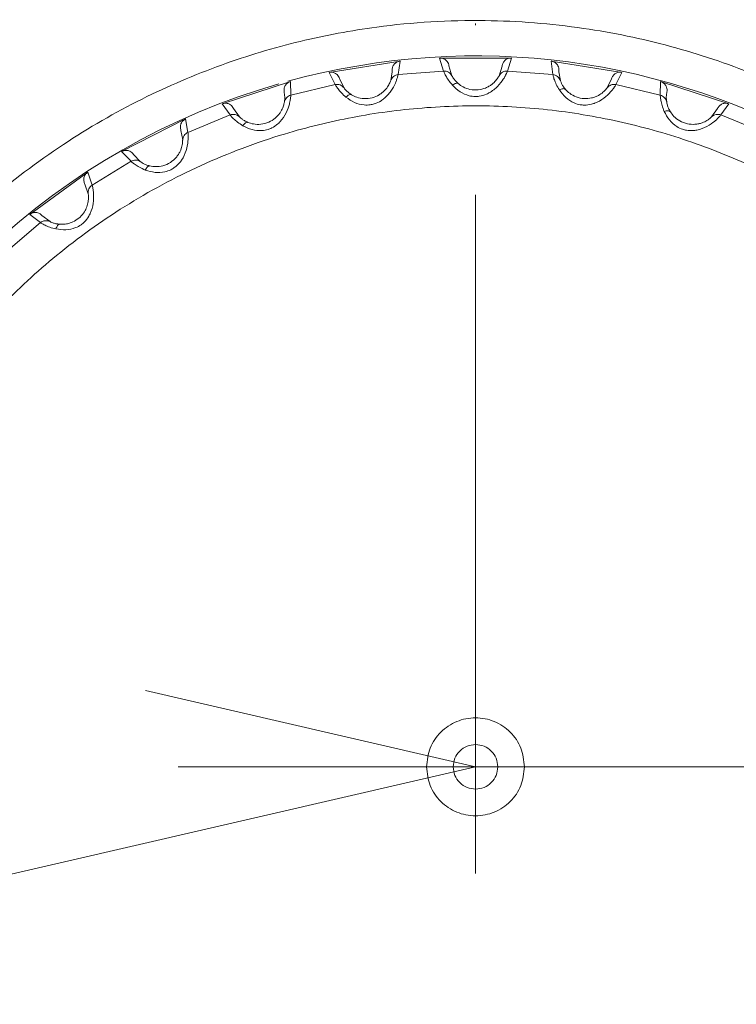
# Model space of a CAD drawing. Header units: millimetres. Extents: x 19214 to 26510, y -7957 to -532.
# Tile 16 of 150: x 21882 to 21923, y -5416 to -5360. Entities that reach past the tile are written whole.
import ezdxf

# ---------------------------------------------------------------- set-up
doc = ezdxf.new("R2010")
doc.units = ezdxf.units.MM
doc.header["$LTSCALE"] = 0.3175
doc.linetypes.add('ACAD_ISO10W100', pattern=[18, 12, -3, 0, -3])
for name, color, linetype, lineweight in [('1轮廓实线层', 7, 'Continuous', 18), ('7标注层', 4, 'Continuous', 13), ('中心线', 4, 'ACAD_ISO10W100', 20)]:
    doc.layers.add(name, color=color, linetype=linetype, lineweight=lineweight)
doc.styles.add('标准汉字', font='gbenor.shx', dxfattribs={"bigfont": 'gbcbig.shx'})
doc.dimstyles.new('M1：18', dxfattribs={"dimscale": 18, "dimtxt": 3.5, "dimasz": 2.5, "dimexe": 2, "dimexo": 0, "dimgap": 1.5, "dimtad": 1, "dimdec": 1, "dimdsep": 46, "dimtxsty": '标准汉字', "dimcen": 5, "dimdle": 5, "dimclrd": 1, "dimclre": 1, "dimclrt": 256, "dimadec": 4, "dimazin": 2, "dimtfac": 1, "dimtdec": 1, "dimtmove": 0, "dimatfit": 3, "dimfxl": 1, "dimtolj": 1, "dimarcsym": 0})

# ---------------------------------------------------------------- blocks, each defined once
blk = doc.blocks.new('*D28')
at = {"layer": '7标注层', "color": 1, "lineweight": -2, "ltscale": 10, "transparency": 16777216}
blk.add_line((23129.593, -5056.035), (23514.888, -4946.813), dxfattribs=at)
at = {"layer": '7标注层', "color": 1, "transparency": 16777216}
blk.add_solid([(23516.934, -4954.028), (23512.843, -4939.597), (23558.182, -4934.54)], dxfattribs=at)
at = {"layer": 'Defpoints', "color": 0, "transparency": 16777216}
for p in [(23558.182, -4934.54), (21908.016, -5402.322)]:
    blk.add_point(p, dxfattribs=at)
at = {"layer": '7标注层', "transparency": 16777216, "insert": (23238.114, -4964.466), "char_height": 63, "attachment_point": 5, "rotation": 15.8268, "style": '标准汉字'}
blk.add_mtext('\\A1;R1715.2', dxfattribs=at)

msp = doc.modelspace()

# ---------------------------------------------------------------- linework, layer by layer
at = {"layer": '1轮廓实线层', "ltscale": 10}
for p, q in [((21899.802, -5363.336), (21903.781, -5362.705)), ((21903.781, -5362.705), (21903.674, -5363.461)), ((21906.226, -5363.26), (21906.002, -5362.531)), ((21906.002, -5362.531), (21910.031, -5362.531)), ((21910.031, -5362.531), (21909.806, -5363.26)), ((21912.359, -5363.461), (21912.252, -5362.705)), ((21912.252, -5362.705), (21916.231, -5363.336)), ((21900.137, -5364.021), (21899.802, -5363.336)), ((21903.337, -5363.309), (21903.256, -5363.795)), ((21903.335, -5363.23), (21903.337, -5363.309)), ((21903.674, -5363.461), (21906.226, -5363.26)), ((21906.691, -5363.525), (21906.524, -5362.978)), ((21909.508, -5362.979), (21909.342, -5363.524)), ((21909.806, -5363.26), (21912.359, -5363.461)), ((21912.695, -5363.309), (21912.698, -5363.23)), ((21912.776, -5363.795), (21912.695, -5363.309)), ((21916.231, -5363.336), (21915.895, -5364.021)), ((21893.804, -5365.101), (21897.636, -5363.856)), ((21897.636, -5363.856), (21897.648, -5364.618)), ((21900.638, -5364.21), (21900.388, -5363.696)), ((21915.645, -5363.696), (21915.395, -5364.21)), ((21915.795, -5364.01), (21915.895, -5364.021)), ((21918.385, -5364.618), (21918.397, -5363.856)), ((21918.397, -5363.856), (21922.228, -5365.101)), ((21897.277, -5364.443), (21897.31, -5364.756)), ((21897.648, -5364.618), (21900.137, -5364.021)), ((21915.895, -5364.021), (21918.385, -5364.618)), ((21918.722, -5364.756), (21918.755, -5364.443)), ((21894.243, -5365.725), (21893.804, -5365.101)), ((21897.31, -5364.756), (21897.288, -5365.014)), ((21918.745, -5365.014), (21918.722, -5364.756)), ((21922.228, -5365.101), (21921.79, -5365.725)), ((21894.766, -5365.833), (21894.44, -5365.365)), ((21921.593, -5365.365), (21921.266, -5365.833)), ((21888.156, -5367.782), (21891.746, -5365.953)), ((21891.746, -5365.953), (21891.877, -5366.705)), ((21891.877, -5366.705), (21894.243, -5365.725)), ((21921.79, -5365.725), (21924.155, -5366.705)), ((21891.484, -5366.59), (21891.584, -5367.128)), ((21891.584, -5367.128), (21891.583, -5367.151)), ((21888.687, -5368.33), (21888.156, -5367.782)), ((21886.504, -5369.668), (21888.687, -5368.33)), ((21889.221, -5368.355), (21888.825, -5367.944)), ((21882.998, -5371.314), (21886.257, -5368.946)), ((21886.257, -5368.946), (21886.504, -5369.668)), ((21886.098, -5369.616), (21886.284, -5370.155)), ((21883.608, -5371.772), (21882.998, -5371.314)), ((21884.139, -5371.713), (21883.684, -5371.369)), ((21881.661, -5373.435), (21883.608, -5371.772))]:
    msp.add_line(p, q, dxfattribs=at)
at = {"layer": '1轮廓实线层', "lineweight": 20, "ltscale": 10}
for start, end in [(286.0561, 105.2953), (106.0485, 160.4794)]:
    msp.add_arc((21908.016, -5402.322), 39.901, start, end, dxfattribs=at)
at = {"layer": '1轮廓实线层', "ltscale": 10}
for points in [[(21859.478, -5390.322), (21860.029, -5388.385), (21861.132, -5384.509), (21863.659, -5379.003), (21866.782, -5373.824), (21870.52, -5369.064), (21874.8, -5364.787), (21879.566, -5361.058), (21884.746, -5357.93), (21890.265, -5355.449), (21896.043, -5353.652), (21901.995, -5352.564), (21908.035, -5352.201), (21914.075, -5352.568), (21920.027, -5353.661), (21925.803, -5355.463), (21931.321, -5357.948), (21936.498, -5361.08), (21941.261, -5364.813), (21945.539, -5369.092), (21949.27, -5373.856), (21952.399, -5379.035), (21954.885, -5384.553), (21956.674, -5390.33), (21957.805, -5396.282), (21957.946, -5400.309), (21958.016, -5402.322)], [(21910.766, -5402.322), (21910.725, -5401.962), (21910.642, -5401.243), (21910.006, -5400.327), (21909.097, -5399.716), (21908.016, -5399.501), (21906.935, -5399.716), (21906.026, -5400.327), (21905.39, -5401.243), (21905.308, -5401.962), (21905.266, -5402.322)], [(21906.766, -5402.322), (21906.785, -5402.159), (21906.823, -5401.831), (21907.112, -5401.418), (21907.525, -5401.129), (21907.853, -5401.091), (21908.016, -5401.072)], [(21908.016, -5401.072), (21908.18, -5401.091), (21908.508, -5401.129), (21908.921, -5401.418), (21909.21, -5401.831), (21909.248, -5402.159), (21909.266, -5402.322)], [(21958.016, -5402.322), (21957.946, -5404.336), (21957.805, -5408.362), (21956.674, -5414.314), (21954.885, -5420.092), (21952.399, -5425.61), (21949.27, -5430.789), (21945.539, -5435.553), (21941.261, -5439.832), (21936.498, -5443.565), (21931.321, -5446.697), (21925.803, -5449.182), (21920.027, -5450.984), (21914.075, -5452.077), (21908.035, -5452.444), (21901.995, -5452.081), (21896.043, -5450.993), (21890.265, -5449.195), (21884.746, -5446.715), (21879.566, -5443.587), (21874.8, -5439.858), (21870.52, -5435.581), (21866.782, -5430.821), (21863.659, -5425.642), (21861.132, -5420.135), (21860.029, -5416.26), (21859.478, -5414.322)], [(21867.874, -5414.322), (21868.709, -5416.67), (21870.381, -5421.365), (21874.421, -5427.703), (21879.433, -5433.265), (21885.375, -5437.839), (21892.028, -5441.29), (21899.189, -5443.507), (21906.628, -5444.42), (21914.112, -5443.999), (21921.403, -5442.259), (21928.27, -5439.253), (21934.496, -5435.079), (21939.881, -5429.866), (21944.264, -5423.782), (21947.474, -5417.018), (21949.529, -5409.788), (21949.786, -5404.811), (21949.914, -5402.322)], [(21905.266, -5402.322), (21905.308, -5402.682), (21905.39, -5403.402), (21906.026, -5404.318), (21906.935, -5404.929), (21908.016, -5405.144), (21909.097, -5404.929), (21910.006, -5404.318), (21910.642, -5403.402), (21910.725, -5402.682), (21910.766, -5402.322)], [(21908.016, -5403.572), (21907.853, -5403.554), (21907.525, -5403.516), (21907.112, -5403.227), (21906.823, -5402.814), (21906.785, -5402.486), (21906.766, -5402.322)], [(21909.266, -5402.322), (21909.248, -5402.486), (21909.21, -5402.814), (21908.921, -5403.227), (21908.508, -5403.516), (21908.18, -5403.554), (21908.016, -5403.572)]]:
    msp.add_open_spline(points, degree=3, dxfattribs=at)
for points, knots in [([(21949.914, -5402.322), (21949.786, -5399.834), (21949.529, -5394.856), (21947.474, -5387.627), (21944.264, -5380.863), (21939.881, -5374.778), (21934.497, -5369.567), (21929.65, -5366.317), (21925.957, -5364.433), (21923.676, -5363.435), (21921.34, -5362.573), (21918.957, -5361.853), (21916.535, -5361.274), (21913.08, -5360.664), (21908.373, -5360.291), (21903.029, -5360.612), (21898.084, -5361.536), (21893.661, -5362.866), (21889.19, -5364.782), (21884.767, -5367.337), (21880.499, -5370.569), (21876.866, -5374.156), (21873.863, -5377.917), (21871.453, -5381.707), (21869.372, -5385.849), (21868.378, -5388.817), (21867.874, -5390.322)], [0, 0, 0, 0, 41510.390842, 83020.781684, 124531.172526, 166041.563369, 207551.954211, 249062.345053, 262915.429123, 276768.513194, 290621.597264, 304474.681335, 318327.765405, 332180.849476, 363045.472887, 396953.638193, 421262.967419, 446926.309031, 473943.446223, 502314.15075, 532038.182935, 563115.291666, 587319.372398, 612285.120201, 638012.46834, 664501.348044, 664501.348044, 664501.348044, 664501.348044]), ([(21903.781, -5362.705), (21903.719, -5362.719), (21903.595, -5362.746), (21903.47, -5362.851), (21903.397, -5362.953), (21903.35, -5363.071), (21903.341, -5363.166), (21903.335, -5363.23)], [0, 0, 0, 0, 38132.225228, 76259.396882, 95713.913146, 114340.281903, 153147.704229, 153147.704229, 153147.704229, 153147.704229]), ([(21906.002, -5362.531), (21906.062, -5362.534), (21906.189, -5362.541), (21906.333, -5362.625), (21906.433, -5362.731), (21906.5, -5362.841), (21906.516, -5362.933), (21906.524, -5362.978)], [0, 0, 0, 0, 36431.633421, 76367.061204, 97050.584926, 125082.68082, 153180.976945, 153180.976945, 153180.976945, 153180.976945]), ([(21910.031, -5362.531), (21909.967, -5362.534), (21909.841, -5362.542), (21909.701, -5362.625), (21909.613, -5362.715), (21909.548, -5362.825), (21909.524, -5362.916), (21909.508, -5362.979)], [0, 0, 0, 0, 38152.625851, 76300.213863, 95764.982091, 114401.291548, 153221.620216, 153221.620216, 153221.620216, 153221.620216]), ([(21912.252, -5362.705), (21912.311, -5362.718), (21912.435, -5362.745), (21912.564, -5362.85), (21912.646, -5362.97), (21912.694, -5363.09), (21912.696, -5363.183), (21912.698, -5363.23)], [0, 0, 0, 0, 36445.017894, 76394.962483, 97077.889194, 125131.983422, 153254.876674, 153254.876674, 153254.876674, 153254.876674]), ([(21899.802, -5363.336), (21899.862, -5363.329), (21899.988, -5363.316), (21900.143, -5363.377), (21900.259, -5363.466), (21900.342, -5363.565), (21900.373, -5363.652), (21900.388, -5363.696)], [0, 0, 0, 0, 36414.213674, 76330.546569, 97004.180542, 125022.872976, 153107.733991, 153107.733991, 153107.733991, 153107.733991]), ([(21900.747, -5364.73), (21900.899, -5364.838), (21901.191, -5365.045), (21901.693, -5365.18), (21902.074, -5365.173), (21902.399, -5365.097), (21902.633, -5364.986), (21902.79, -5364.879), (21902.836, -5364.845), (21903.013, -5364.708), (21903.296, -5364.394), (21903.462, -5364.073), (21903.55, -5363.872), (21903.588, -5363.768), (21903.62, -5363.669), (21903.66, -5363.534), (21903.668, -5363.494), (21903.674, -5363.461)], [0, 0, 0, 0, 52466.394016, 100864.36832, 130925.533652, 150345.774228, 186737.514373, 197084.492051, 200178.13541, 201858.782909, 255954.013672, 311695.079833, 315098.808943, 340041.517155, 358464.838634, 368309.119879, 423631.564886, 423631.564886, 423631.564886, 423631.564886]), ([(21903.256, -5363.795), (21903.275, -5363.752), (21903.312, -5363.666), (21903.412, -5363.562), (21903.535, -5363.487), (21903.628, -5363.469), (21903.674, -5363.461)], [0, 0, 0, 0, 30402.243318, 62059.456154, 93716.825903, 124119.503746, 124119.503746, 124119.503746, 124119.503746]), ([(21906.226, -5363.26), (21906.234, -5363.281), (21906.249, -5363.322), (21906.339, -5363.518), (21906.482, -5363.767), (21906.639, -5363.96), (21906.717, -5364.056)], [0, 0, 0, 0, 32452.379971, 63937.555726, 94406.784, 124147.257783, 124147.257783, 124147.257783, 124147.257783]), ([(21906.226, -5363.26), (21906.272, -5363.261), (21906.367, -5363.264), (21906.5, -5363.319), (21906.615, -5363.406), (21906.666, -5363.486), (21906.691, -5363.525)], [0, 0, 0, 0, 30410.019297, 62074.897499, 93739.453246, 124148.579641, 124148.579641, 124148.579641, 124148.579641]), ([(21906.717, -5364.056), (21906.85, -5364.186), (21907.106, -5364.437), (21907.582, -5364.648), (21907.959, -5364.701), (21908.291, -5364.677), (21908.54, -5364.603), (21908.712, -5364.522), (21908.763, -5364.496), (21908.959, -5364.388), (21909.287, -5364.123), (21909.502, -5363.831), (21909.62, -5363.646), (21909.674, -5363.55), (21909.721, -5363.457), (21909.782, -5363.33), (21909.795, -5363.292), (21909.806, -5363.26)], [0, 0, 0, 0, 52490.55055, 100910.807579, 130985.812924, 150414.995364, 186823.491078, 197175.232557, 200270.300161, 201951.721299, 256071.858206, 311838.588278, 315243.884134, 340198.076664, 358629.881276, 368478.69416, 423826.610337, 423826.610337, 423826.610337, 423826.610337]), ([(21909.342, -5363.524), (21909.367, -5363.486), (21909.417, -5363.406), (21909.533, -5363.319), (21909.666, -5363.264), (21909.76, -5363.261), (21909.806, -5363.26)], [0, 0, 0, 0, 30416.686406, 62088.89439, 93761.235944, 124178.292231, 124178.292231, 124178.292231, 124178.292231]), ([(21912.359, -5363.461), (21912.363, -5363.482), (21912.371, -5363.526), (21912.43, -5363.734), (21912.532, -5364.002), (21912.657, -5364.217), (21912.719, -5364.324)], [0, 0, 0, 0, 32467.716055, 63967.770819, 94451.397995, 124205.926291, 124205.926291, 124205.926291, 124205.926291]), ([(21912.359, -5363.461), (21912.404, -5363.469), (21912.497, -5363.487), (21912.62, -5363.562), (21912.72, -5363.666), (21912.758, -5363.752), (21912.776, -5363.795)], [0, 0, 0, 0, 30424.455196, 62104.364887, 93783.949417, 124207.504214, 124207.504214, 124207.504214, 124207.504214]), ([(21916.231, -5363.336), (21916.168, -5363.329), (21916.042, -5363.317), (21915.89, -5363.378), (21915.789, -5363.452), (21915.708, -5363.55), (21915.67, -5363.637), (21915.645, -5363.696)], [0, 0, 0, 0, 38170.947297, 76336.854339, 95810.969832, 114456.228718, 153295.199476, 153295.199476, 153295.199476, 153295.199476]), ([(21897.636, -5363.856), (21897.577, -5363.879), (21897.459, -5363.925), (21897.351, -5364.048), (21897.296, -5364.16), (21897.267, -5364.285), (21897.273, -5364.379), (21897.277, -5364.443)], [0, 0, 0, 0, 38113.643823, 76222.230186, 95667.642659, 114284.707399, 153075.262269, 153075.262269, 153075.262269, 153075.262269]), ([(21900.137, -5364.021), (21900.183, -5364.015), (21900.277, -5364.003), (21900.417, -5364.037), (21900.545, -5364.104), (21900.607, -5364.175), (21900.638, -5364.21)], [0, 0, 0, 0, 30395.711125, 62045.69073, 93695.34803, 124090.166664, 124090.166664, 124090.166664, 124090.166664]), ([(21903.256, -5363.795), (21903.249, -5363.816), (21903.236, -5363.857), (21903.14, -5364.07), (21902.974, -5364.301), (21902.786, -5364.477), (21902.559, -5364.637), (21902.213, -5364.784), (21901.775, -5364.829), (21901.361, -5364.751), (21901.156, -5364.643), (21901.061, -5364.593)], [0, 0, 0, 0, 39236.658412, 74009.108121, 104068.542125, 119908.689295, 136826.103043, 168522.534839, 203257.098737, 234502.591966, 261345.815708, 261345.815708, 261345.815708, 261345.815708]), ([(21907.049, -5363.969), (21906.993, -5363.916), (21906.875, -5363.806), (21906.774, -5363.665), (21906.708, -5363.558), (21906.697, -5363.536), (21906.691, -5363.525)], [0, 0, 0, 0, 27362.31136, 56906.307277, 89093.832669, 124152.16131, 124152.16131, 124152.16131, 124152.16131]), ([(21907.049, -5363.969), (21907.032, -5363.959), (21906.995, -5363.938), (21906.913, -5363.947), (21906.818, -5363.984), (21906.75, -5364.032), (21906.717, -5364.056)], [0, 0, 0, 0, 30425.636645, 62076.987271, 93728.317216, 124153.943777, 124153.943777, 124153.943777, 124153.943777]), ([(21909.342, -5363.524), (21909.331, -5363.545), (21909.312, -5363.583), (21909.184, -5363.778), (21908.983, -5363.98), (21908.771, -5364.124), (21908.521, -5364.247), (21908.156, -5364.338), (21907.717, -5364.314), (21907.321, -5364.172), (21907.135, -5364.033), (21907.049, -5363.969)], [0, 0, 0, 0, 39254.620038, 74043.65012, 104117.046406, 119964.563231, 136889.858017, 168601.066441, 203351.758734, 234611.796895, 261467.501164, 261467.501164, 261467.501164, 261467.501164]), ([(21913.061, -5364.29), (21913.013, -5364.229), (21912.915, -5364.102), (21912.836, -5363.947), (21912.788, -5363.831), (21912.781, -5363.807), (21912.776, -5363.795)], [0, 0, 0, 0, 27375.175376, 56933.060389, 89135.650633, 124210.495596, 124210.495596, 124210.495596, 124210.495596]), ([(21915.395, -5364.21), (21915.419, -5364.181), (21915.469, -5364.123), (21915.567, -5364.06), (21915.678, -5364.018), (21915.756, -5364.013), (21915.795, -5364.01)], [0, 0, 0, 0, 30083.682515, 61364.312565, 93037.3554, 124236.70551, 124236.70551, 124236.70551, 124236.70551]), ([(21918.397, -5363.856), (21918.453, -5363.877), (21918.572, -5363.923), (21918.682, -5364.048), (21918.745, -5364.179), (21918.774, -5364.305), (21918.762, -5364.397), (21918.755, -5364.443)], [0, 0, 0, 0, 36463.329047, 76434.212399, 97134.758175, 125195.22231, 153327.624105, 153327.624105, 153327.624105, 153327.624105]), ([(21900.137, -5364.021), (21900.148, -5364.04), (21900.169, -5364.079), (21900.289, -5364.258), (21900.469, -5364.482), (21900.655, -5364.648), (21900.747, -5364.73)], [0, 0, 0, 0, 32437.185332, 63907.619305, 94362.581478, 124089.130373, 124089.130373, 124089.130373, 124089.130373]), ([(21901.061, -5364.593), (21900.997, -5364.549), (21900.864, -5364.459), (21900.742, -5364.336), (21900.66, -5364.24), (21900.645, -5364.22), (21900.638, -5364.21)], [0, 0, 0, 0, 27349.545791, 56879.758282, 89052.26699, 124094.239292, 124094.239292, 124094.239292, 124094.239292]), ([(21912.719, -5364.324), (21912.83, -5364.473), (21913.044, -5364.761), (21913.48, -5365.044), (21913.845, -5365.155), (21914.177, -5365.183), (21914.434, -5365.149), (21914.617, -5365.096), (21914.671, -5365.078), (21914.881, -5365.003), (21915.247, -5364.792), (21915.505, -5364.537), (21915.65, -5364.373), (21915.719, -5364.287), (21915.779, -5364.203), (21915.86, -5364.086), (21915.879, -5364.051), (21915.895, -5364.021)], [0, 0, 0, 0, 52514.712493, 100957.256948, 131046.10578, 150484.231574, 186909.48584, 197265.992316, 200362.484686, 202044.679929, 256189.728401, 311982.127965, 315388.991671, 340354.670259, 358794.958303, 368648.305357, 424021.698246, 424021.698246, 424021.698246, 424021.698246]), ([(21913.061, -5364.29), (21913.045, -5364.277), (21913.013, -5364.251), (21912.93, -5364.247), (21912.83, -5364.269), (21912.756, -5364.306), (21912.719, -5364.324)], [0, 0, 0, 0, 30439.843731, 62105.973785, 93772.083148, 124211.916792, 124211.916792, 124211.916792, 124211.916792]), ([(21915.395, -5364.21), (21915.381, -5364.228), (21915.356, -5364.263), (21915.2, -5364.435), (21914.97, -5364.603), (21914.737, -5364.713), (21914.471, -5364.795), (21914.097, -5364.828), (21913.666, -5364.735), (21913.297, -5364.533), (21913.136, -5364.367), (21913.061, -5364.29)], [0, 0, 0, 0, 39272.877338, 74078.087796, 104165.471239, 120020.358739, 136953.525465, 168679.482828, 203446.337612, 234720.914829, 261589.109673, 261589.109673, 261589.109673, 261589.109673]), ([(21893.804, -5365.101), (21893.863, -5365.085), (21893.985, -5365.053), (21894.148, -5365.088), (21894.276, -5365.158), (21894.373, -5365.242), (21894.417, -5365.324), (21894.44, -5365.365)], [0, 0, 0, 0, 36397.377288, 76295.254501, 96959.329863, 124965.067627, 153036.943378, 153036.943378, 153036.943378, 153036.943378]), ([(21894.956, -5366.33), (21895.123, -5366.413), (21895.444, -5366.572), (21895.961, -5366.627), (21896.336, -5366.56), (21896.645, -5366.434), (21896.858, -5366.288), (21896.997, -5366.157), (21897.037, -5366.116), (21897.19, -5365.954), (21897.42, -5365.6), (21897.535, -5365.256), (21897.59, -5365.044), (21897.611, -5364.935), (21897.627, -5364.833), (21897.646, -5364.693), (21897.647, -5364.652), (21897.648, -5364.618)], [0, 0, 0, 0, 52442.834977, 100819.076819, 130866.743666, 150278.263908, 186653.663423, 196995.994842, 200088.248896, 201768.141509, 255839.081691, 311555.118238, 314957.318337, 339888.827052, 358303.876743, 368143.736671, 423441.340037, 423441.340037, 423441.340037, 423441.340037]), ([(21897.288, -5365.014), (21897.284, -5365.036), (21897.277, -5365.079), (21897.216, -5365.304), (21897.088, -5365.558), (21896.93, -5365.761), (21896.73, -5365.955), (21896.412, -5366.154), (21895.986, -5366.267), (21895.566, -5366.254), (21895.346, -5366.18), (21895.245, -5366.145)], [0, 0, 0, 0, 39220.830637, 73974.961451, 104021.090882, 119854.036033, 136763.622671, 168445.731052, 203164.588743, 234395.950813, 261227.034558, 261227.034558, 261227.034558, 261227.034558]), ([(21897.288, -5365.014), (21897.299, -5364.969), (21897.323, -5364.878), (21897.406, -5364.76), (21897.515, -5364.666), (21897.604, -5364.634), (21897.648, -5364.618)], [0, 0, 0, 0, 30387.811029, 62030.358021, 93673.206703, 124061.938928, 124061.938928, 124061.938928, 124061.938928]), ([(21901.061, -5364.593), (21901.042, -5364.585), (21901.003, -5364.57), (21900.924, -5364.592), (21900.835, -5364.644), (21900.776, -5364.702), (21900.747, -5364.73)], [0, 0, 0, 0, 30411.526441, 62048.198427, 93684.849741, 124096.366104, 124096.366104, 124096.366104, 124096.366104]), ([(21918.385, -5364.618), (21918.385, -5364.641), (21918.387, -5364.684), (21918.412, -5364.899), (21918.471, -5365.18), (21918.561, -5365.412), (21918.606, -5365.527)], [0, 0, 0, 0, 32482.818356, 63997.525314, 94495.331895, 124263.700457, 124263.700457, 124263.700457, 124263.700457]), ([(21918.385, -5364.618), (21918.428, -5364.634), (21918.517, -5364.666), (21918.627, -5364.76), (21918.71, -5364.878), (21918.733, -5364.969), (21918.745, -5365.014)], [0, 0, 0, 0, 30438.825391, 62133.697929, 93828.067135, 124265.498763, 124265.498763, 124265.498763, 124265.498763]), ([(21918.948, -5365.547), (21918.911, -5365.48), (21918.833, -5365.339), (21918.78, -5365.173), (21918.751, -5365.051), (21918.747, -5365.027), (21918.745, -5365.014)], [0, 0, 0, 0, 27388.049072, 56959.843781, 89172.135333, 124267.815029, 124267.815029, 124267.815029, 124267.815029]), ([(21922.228, -5365.101), (21922.167, -5365.085), (21922.045, -5365.053), (21921.886, -5365.089), (21921.774, -5365.147), (21921.678, -5365.231), (21921.627, -5365.311), (21921.593, -5365.365)], [0, 0, 0, 0, 38188.736698, 76372.43079, 95855.622104, 114509.570532, 153366.642016, 153366.642016, 153366.642016, 153366.642016]), ([(21872.283, -5392.322), (21872.599, -5391.292), (21873.25, -5389.173), (21874.616, -5386.039), (21876.368, -5382.826), (21878.585, -5379.603), (21881.303, -5376.45), (21884.547, -5373.462), (21888.323, -5370.752), (21892.613, -5368.443), (21896.934, -5366.815), (21901.111, -5365.792), (21905.049, -5365.264), (21909.052, -5365.156), (21913.073, -5365.489), (21917.035, -5366.252), (21920.861, -5367.435), (21924.51, -5369.004), (21928.258, -5371.116), (21931.98, -5373.847), (21935.489, -5377.227), (21938.395, -5380.854), (21940.713, -5384.606), (21942.482, -5388.375), (21943.748, -5392.076), (21944.569, -5395.643), (21945.039, -5399.029), (21945.095, -5401.245), (21945.123, -5402.322)], [0, 0, 0, 0, 21808.759175, 44834.72765, 69055.481898, 95805.313052, 123854.981715, 153159.654231, 184880.602083, 217685.039545, 251501.759785, 278048.275784, 304598.352178, 331770.383846, 358945.93625, 386117.968043, 413293.520569, 439840.036207, 466390.112269, 500203.698909, 533008.236616, 564732.218283, 594033.822018, 622083.428446, 648836.389741, 673054.012465, 696081.556605, 717891.877273, 717891.877273, 717891.877273, 717891.877273]), ([(21918.948, -5365.547), (21918.935, -5365.532), (21918.907, -5365.501), (21918.826, -5365.484), (21918.724, -5365.491), (21918.644, -5365.515), (21918.606, -5365.527)], [0, 0, 0, 0, 30453.800116, 62134.448796, 93815.076776, 124268.8668, 124268.8668, 124268.8668, 124268.8668]), ([(21918.606, -5365.527), (21918.692, -5365.692), (21918.858, -5366.01), (21919.245, -5366.358), (21919.587, -5366.525), (21919.911, -5366.604), (21920.17, -5366.611), (21920.359, -5366.587), (21920.416, -5366.578), (21920.635, -5366.536), (21921.029, -5366.385), (21921.324, -5366.174), (21921.493, -5366.035), (21921.574, -5365.96), (21921.647, -5365.886), (21921.745, -5365.784), (21921.769, -5365.752), (21921.79, -5365.725)], [0, 0, 0, 0, 52538.287681, 101002.580051, 131104.936658, 150551.788999, 186993.395975, 197354.551788, 200452.434218, 202135.384569, 256304.740571, 312122.187217, 315530.580193, 340507.466898, 358956.033662, 368813.803958, 424212.055823, 424212.055823, 424212.055823, 424212.055823]), ([(21921.266, -5365.833), (21921.25, -5365.849), (21921.22, -5365.879), (21921.038, -5366.026), (21920.785, -5366.156), (21920.538, -5366.227), (21920.262, -5366.267), (21919.887, -5366.241), (21919.477, -5366.082), (21919.144, -5365.825), (21919.01, -5365.635), (21918.948, -5365.547)], [0, 0, 0, 0, 39290.67645, 74111.661159, 104212.680653, 120074.753833, 137015.594939, 168755.930964, 203538.542644, 234827.293972, 261707.665896, 261707.665896, 261707.665896, 261707.665896]), ([(21891.746, -5365.953), (21891.691, -5365.985), (21891.582, -5366.049), (21891.495, -5366.187), (21891.458, -5366.307), (21891.449, -5366.434), (21891.47, -5366.527), (21891.484, -5366.59)], [0, 0, 0, 0, 38096.921718, 76188.806812, 95624.769848, 114234.286142, 153006.071302, 153006.071302, 153006.071302, 153006.071302]), ([(21894.243, -5365.725), (21894.287, -5365.712), (21894.378, -5365.686), (21894.522, -5365.697), (21894.658, -5365.744), (21894.731, -5365.804), (21894.766, -5365.833)], [0, 0, 0, 0, 30381.878869, 62017.455436, 93652.709847, 124033.696636, 124033.696636, 124033.696636, 124033.696636]), ([(21894.243, -5365.725), (21894.256, -5365.742), (21894.283, -5365.777), (21894.43, -5365.936), (21894.643, -5366.128), (21894.852, -5366.264), (21894.956, -5366.33)], [0, 0, 0, 0, 32422.504491, 63878.695168, 94319.873641, 124032.968509, 124032.968509, 124032.968509, 124032.968509]), ([(21895.245, -5366.145), (21895.175, -5366.112), (21895.029, -5366.044), (21894.889, -5365.942), (21894.793, -5365.86), (21894.776, -5365.842), (21894.766, -5365.833)], [0, 0, 0, 0, 27337.183787, 56854.048619, 89012.015325, 124038.148779, 124038.148779, 124038.148779, 124038.148779]), ([(21895.245, -5366.145), (21895.225, -5366.141), (21895.184, -5366.132), (21895.109, -5366.166), (21895.03, -5366.231), (21894.98, -5366.298), (21894.956, -5366.33)], [0, 0, 0, 0, 30397.858863, 62020.312664, 93642.745803, 124040.594592, 124040.594592, 124040.594592, 124040.594592]), ([(21921.266, -5365.833), (21921.302, -5365.804), (21921.375, -5365.744), (21921.511, -5365.697), (21921.655, -5365.686), (21921.745, -5365.712), (21921.79, -5365.725)], [0, 0, 0, 0, 30444.976939, 62146.643215, 93848.443184, 124293.790348, 124293.790348, 124293.790348, 124293.790348]), ([(21889.486, -5368.817), (21889.664, -5368.872), (21890.006, -5368.979), (21890.525, -5368.952), (21890.886, -5368.827), (21891.171, -5368.655), (21891.359, -5368.477), (21891.475, -5368.326), (21891.509, -5368.28), (21891.634, -5368.095), (21891.806, -5367.71), (21891.865, -5367.352), (21891.886, -5367.134), (21891.891, -5367.023), (21891.89, -5366.92), (21891.887, -5366.778), (21891.882, -5366.738), (21891.877, -5366.705)], [0, 0, 0, 0, 52420.450623, 100776.044194, 130810.871681, 150214.12084, 186574.057904, 196911.95951, 200002.873462, 201682.020424, 255729.881808, 311422.137582, 314822.885067, 339743.753096, 358150.953961, 367986.602986, 423260.604057, 423260.604057, 423260.604057, 423260.604057]), ([(21891.583, -5367.151), (21891.588, -5367.105), (21891.597, -5367.011), (21891.66, -5366.882), (21891.754, -5366.773), (21891.837, -5366.727), (21891.877, -5366.705)], [0, 0, 0, 0, 30374.80514, 62003.331169, 93631.949458, 124007.010087, 124007.010087, 124007.010087, 124007.010087]), ([(21891.583, -5367.151), (21891.583, -5367.174), (21891.583, -5367.217), (21891.558, -5367.449), (21891.471, -5367.72), (21891.347, -5367.945), (21891.18, -5368.168), (21890.897, -5368.415), (21890.494, -5368.593), (21890.077, -5368.646), (21889.848, -5368.607), (21889.743, -5368.588)], [0, 0, 0, 0, 39202.037136, 73944.286568, 103976.836804, 119802.892491, 136705.310673, 168373.394355, 203077.110393, 234294.732861, 261114.071678, 261114.071678, 261114.071678, 261114.071678]), ([(21888.156, -5367.782), (21888.212, -5367.758), (21888.328, -5367.706), (21888.494, -5367.716), (21888.631, -5367.765), (21888.741, -5367.833), (21888.797, -5367.907), (21888.825, -5367.944)], [0, 0, 0, 0, 36381.537584, 76262.051847, 96917.134494, 124910.684529, 152970.343771, 152970.343771, 152970.343771, 152970.343771]), ([(21888.687, -5368.33), (21888.729, -5368.31), (21888.815, -5368.27), (21888.958, -5368.259), (21889.1, -5368.284), (21889.182, -5368.332), (21889.221, -5368.355)], [0, 0, 0, 0, 30368.862225, 61990.884964, 93612.585653, 123980.556095, 123980.556095, 123980.556095, 123980.556095]), ([(21888.687, -5368.33), (21888.703, -5368.345), (21888.735, -5368.375), (21888.905, -5368.509), (21889.145, -5368.666), (21889.373, -5368.767), (21889.486, -5368.817)], [0, 0, 0, 0, 32408.697069, 63851.493234, 94279.709586, 123980.15125, 123980.15125, 123980.15125, 123980.15125]), ([(21889.743, -5368.588), (21889.668, -5368.567), (21889.514, -5368.522), (21889.359, -5368.443), (21889.252, -5368.377), (21889.232, -5368.363), (21889.221, -5368.355)], [0, 0, 0, 0, 27325.509415, 56829.815601, 88974.068767, 123985.266852, 123985.266852, 123985.266852, 123985.266852]), ([(21886.257, -5368.946), (21886.208, -5368.986), (21886.11, -5369.067), (21886.046, -5369.217), (21886.027, -5369.341), (21886.039, -5369.468), (21886.074, -5369.556), (21886.098, -5369.616)], [0, 0, 0, 0, 38080.665209, 76156.299714, 95583.845179, 114185.530086, 152941.832707, 152941.832707, 152941.832707, 152941.832707]), ([(21889.743, -5368.588), (21889.722, -5368.587), (21889.681, -5368.585), (21889.611, -5368.63), (21889.544, -5368.707), (21889.505, -5368.781), (21889.486, -5368.817)], [0, 0, 0, 0, 30384.648118, 61993.691642, 93602.921713, 123987.998493, 123987.998493, 123987.998493, 123987.998493]), ([(21884.473, -5372.128), (21884.657, -5372.155), (21885.012, -5372.207), (21885.52, -5372.099), (21885.857, -5371.92), (21886.111, -5371.705), (21886.269, -5371.499), (21886.361, -5371.332), (21886.386, -5371.281), (21886.482, -5371.079), (21886.591, -5370.671), (21886.593, -5370.309), (21886.58, -5370.09), (21886.568, -5369.98), (21886.551, -5369.878), (21886.525, -5369.739), (21886.514, -5369.7), (21886.504, -5369.668)], [0, 0, 0, 0, 52399.792579, 100736.329644, 130759.335277, 150154.923134, 186500.462975, 196834.307045, 199924.024596, 201602.540504, 255629.101988, 311299.40961, 314698.817975, 339609.863533, 358009.797357, 367841.582938, 423093.801946, 423093.801946, 423093.801946, 423093.801946]), ([(21886.284, -5370.155), (21886.281, -5370.109), (21886.275, -5370.015), (21886.318, -5369.877), (21886.393, -5369.754), (21886.468, -5369.696), (21886.504, -5369.668)], [0, 0, 0, 0, 30362.132222, 61977.639389, 93593.355673, 123956.066968, 123956.066968, 123956.066968, 123956.066968]), ([(21886.299, -5370.366), (21886.297, -5370.438), (21886.292, -5370.579), (21886.221, -5370.877), (21886.07, -5371.188), (21885.834, -5371.475), (21885.527, -5371.695), (21885.212, -5371.819), (21884.927, -5371.869), (21884.768, -5371.865), (21884.69, -5371.862)], [0, 0, 0, 0, 31210.238588, 61704.614376, 89761.874227, 122631.802381, 156443.799953, 185578.417793, 209390.649153, 232016.390738, 232016.390738, 232016.390738, 232016.390738]), ([(21886.284, -5370.155), (21886.286, -5370.168), (21886.291, -5370.194), (21886.296, -5370.31), (21886.299, -5370.366)], [0, 0, 0, 0, 36528.367339, 69917.74015, 69917.74015, 69917.74015, 69917.74015]), ([(21882.998, -5371.314), (21883.048, -5371.281), (21883.155, -5371.212), (21883.321, -5371.196), (21883.464, -5371.223), (21883.583, -5371.273), (21883.65, -5371.337), (21883.684, -5371.369)], [0, 0, 0, 0, 36367.084643, 76231.75589, 96878.633076, 124861.062348, 152909.574565, 152909.574565, 152909.574565, 152909.574565]), ([(21883.608, -5371.772), (21883.646, -5371.746), (21883.724, -5371.693), (21883.864, -5371.659), (21884.008, -5371.662), (21884.096, -5371.696), (21884.139, -5371.713)], [0, 0, 0, 0, 30356.98141, 61966.633133, 93575.962961, 123932.053017, 123932.053017, 123932.053017, 123932.053017]), ([(21884.69, -5371.862), (21884.614, -5371.853), (21884.454, -5371.833), (21884.289, -5371.779), (21884.173, -5371.73), (21884.151, -5371.719), (21884.139, -5371.713)], [0, 0, 0, 0, 27314.868958, 56807.63778, 88939.353758, 123936.894927, 123936.894927, 123936.894927, 123936.894927]), ([(21883.608, -5371.772), (21883.626, -5371.785), (21883.662, -5371.809), (21883.851, -5371.915), (21884.113, -5372.032), (21884.354, -5372.096), (21884.473, -5372.128)], [0, 0, 0, 0, 32396.10552, 63826.684014, 94243.076748, 123931.978695, 123931.978695, 123931.978695, 123931.978695]), ([(21884.69, -5371.862), (21884.67, -5371.864), (21884.629, -5371.869), (21884.568, -5371.924), (21884.512, -5372.011), (21884.486, -5372.089), (21884.473, -5372.128)], [0, 0, 0, 0, 30373.195813, 61969.970393, 93566.71292, 123939.87213, 123939.87213, 123939.87213, 123939.87213]), ([(21945.123, -5402.322), (21945.095, -5403.4), (21945.039, -5405.616), (21944.569, -5409.002), (21943.748, -5412.568), (21942.482, -5416.269), (21940.713, -5420.038), (21938.395, -5423.79), (21935.489, -5427.418), (21931.98, -5430.797), (21928.258, -5433.529), (21924.511, -5435.64), (21920.861, -5437.21), (21917.035, -5438.392), (21913.073, -5439.156), (21909.052, -5439.489), (21905.049, -5439.381), (21901.112, -5438.853), (21896.934, -5437.829), (21892.613, -5436.202), (21888.323, -5433.893), (21884.547, -5431.183), (21881.304, -5428.195), (21878.585, -5425.042), (21876.368, -5421.819), (21874.616, -5418.605), (21873.251, -5415.472), (21872.6, -5413.353), (21872.283, -5412.322)], [0, 0, 0, 0, 21843.993631, 44907.163096, 69167.048649, 95960.097105, 124055.083106, 153407.100552, 185179.297095, 218036.733745, 251908.088628, 278497.493453, 305090.464425, 332306.395507, 359525.853015, 386741.784221, 413961.241854, 440550.646316, 467143.616956, 501011.833176, 533869.370232, 565644.605493, 594993.5492, 623088.472865, 649884.656519, 674141.405487, 697206.153163, 719051.710811, 719051.710811, 719051.710811, 719051.710811])]:
    msp.add_open_spline(points, degree=3, knots=knots, dxfattribs=at)
at = {"layer": '7标注层', "ltscale": 10}
msp.add_arc((21908.016, -5402.322), 534.257, 193, 167, dxfattribs=at)
at = {"layer": '中心线', "ltscale": 10}
for p, q in [((21908.016, -5141.215), (21908.016, -5793.865)), ((21387.452, -5282.141), (21908.016, -5402.322)), ((21908.016, -5402.322), (21387.452, -5522.504)), ((21490.573, -5402.322), (23078.253, -5402.322))]:
    msp.add_line(p, q, dxfattribs=at)

# ---------------------------------------------------------------- dimensions: what is measured, and where the dimension line sits
at = {"layer": '7标注层', "ltscale": 10}
dim = msp.add_radius_dim(center=(21908.016, -5402.322), mpoint=(23558.182, -4934.54), dimstyle='M1：18', override={"dimpost": 'R<>', "dimsah": 1, "dimtzin": 8}, dxfattribs=at)
dim.commit()
dim.dimension.update_dxf_attribs({"geometry": '*D28', "text_midpoint": (23254.069, -5020.749), "dimtype": 164})

doc.saveas('drawing.dxf')
